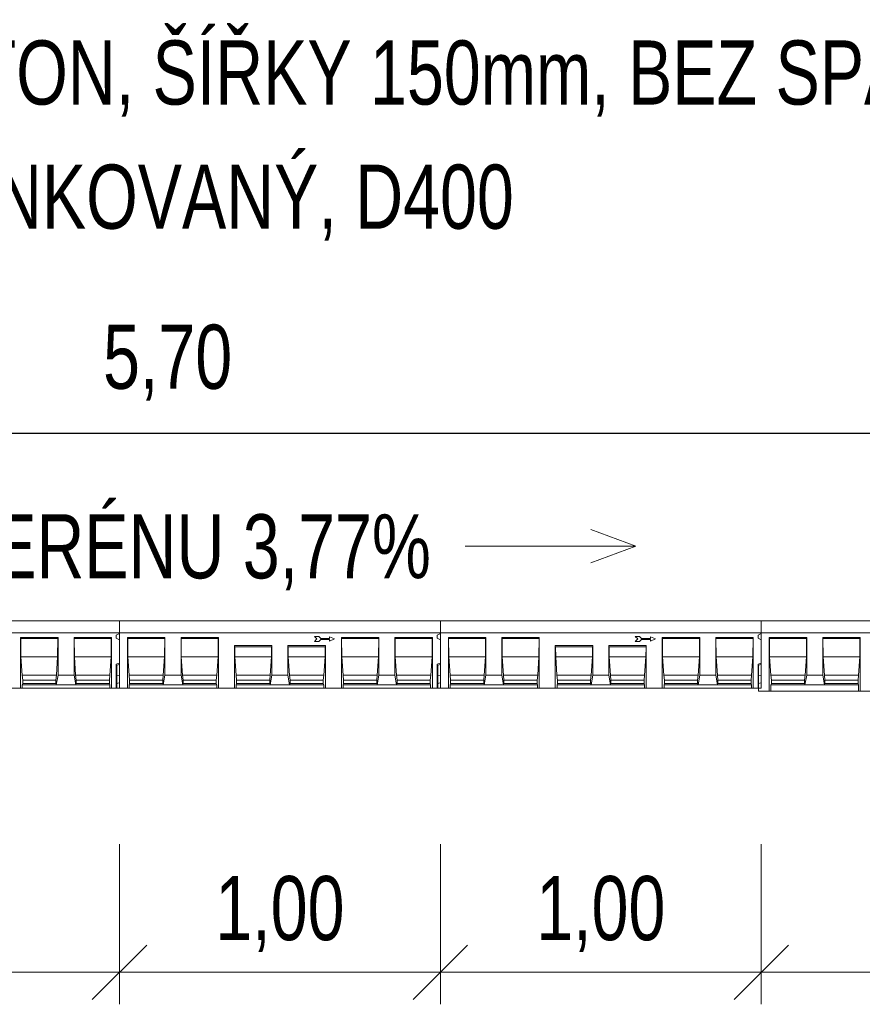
# Model space of a CAD drawing. Header units: metres. Extents: x 132658.5 to 132700.5, y 77167.9 to 77197.6.
# Tile 12 of 23: x 132663.8 to 132666.5, y 77187.1 to 77190.2. Entities that reach past the tile are written whole.
import ezdxf
from ezdxf.enums import TextEntityAlignment as Align

# ---------------------------------------------------------------- set-up
doc = ezdxf.new("R2010")
doc.units = ezdxf.units.M
doc.header["$MEASUREMENT"] = 0
doc.layers.get('0').update_dxf_attribs({"lineweight": 13})
doc.layers.get('DEFPOINTS').update_dxf_attribs({"lineweight": 0})
for name, color, linetype, lineweight in [('DUENN', 4, 'Continuous', 0), ('DUENN-18', 94, 'Continuous', 0), ('KOTY', 7, 'Continuous', 13), ('KRESBA', 6, 'Continuous', 0), ('SICHTBAR', 7, 'Continuous', 0)]:
    doc.layers.add(name, color=color, linetype=linetype, lineweight=lineweight)
doc.styles.add('STYLE-ARIAL', font='arial.ttf')
doc.styles.add('STYLE-ARIAL_CE_-TTF', font='Arial CE -ttf.shx')
doc.dimstyles.new('250', dxfattribs={"dimtxt": 0.5, "dimasz": 0.5, "dimexe": 0.25, "dimexo": 0.25, "dimgap": 0.25, "dimtad": 1, "dimdec": 0, "dimlfac": 1000, "dimdsep": 46, "dimtxsty": 'STYLE-ARIAL_CE_-TTF', "dimblk": 'KOTA_ZN250_1.0', "dimcen": 0, "dimadec": 4, "dimazin": 3, "dimtfac": 1, "dimtdec": 0, "dimtofl": 0, "dimtmove": 2, "dimatfit": 1, "dimldrblk": 'OBLIQUE', "dimfxl": 0, "dimfrac": 2, "dimtolj": 1, "dimarcsym": 0})

# ---------------------------------------------------------------- blocks, each defined once
blk = doc.blocks.new('KOTA_ZN250')
at = {"color": 0, "linetype": 'ByBlock', "lineweight": -2, "ltscale": 0.25}
for p, q in [((0, -0.25), (0, 0.25)), ((0.2121, 0.2121), (-0.2121, -0.2121)), ((-0.25, 0), (0.25, 0))]:
    blk.add_line(p, q, dxfattribs=at)
blk = doc.blocks.new('KOTA_ZN250_1.0')
blk.add_line((0, 0), (-1, 0))
at = {"layer": 'KOTY', "ltscale": 0.25}
for p, q in [((0, -0.5), (0, 0.5)), ((0.424, 0.424), (-0.424, -0.424)), ((-0.5, 0), (0.5, 0))]:
    blk.add_line(p, q, dxfattribs=at)
blk = doc.blocks.new('*D111')
at = {"layer": 'DEFPOINTS', "color": 0, "linetype": 'Continuous', "lineweight": 13}
for p in [(132667.1499, 77188.8924), (132661.4499, 77188.308), (132667.1499, 77188.308)]:
    blk.add_point(p, dxfattribs=at)
at = {"layer": 'KOTY', "linetype": 'Continuous'}
for p, q in [((132661.4499, 77188.408), (132661.4499, 77188.9924)), ((132667.1499, 77188.408), (132667.1499, 77188.9924))]:
    blk.add_line(p, q, dxfattribs=at)
at = {"layer": 'KOTY', "color": 0, "linetype": 'Continuous', "lineweight": -2}
blk.add_line((132661.6499, 77188.8924), (132666.9499, 77188.8924), dxfattribs=at)
at = {"layer": 'KOTY', "color": 0, "linetype": 'Continuous', "lineweight": -2, "xscale": 0.2, "yscale": 0.2, "zscale": 0.2, "rotation": 180}
blk.add_blockref('KOTA_ZN250_1.0', (132661.4499, 77188.8924), dxfattribs=at)
at = {"layer": 'KOTY', "color": 0, "linetype": 'Continuous', "lineweight": -2, "xscale": 0.2, "yscale": 0.2, "zscale": 0.2}
blk.add_blockref('KOTA_ZN250_1.0', (132667.1499, 77188.8924), dxfattribs=at)
at = {"layer": 'KOTY', "color": 0, "linetype": 'Continuous', "lineweight": 13, "insert": (132664.2999, 77189.1126), "char_height": 0.2, "attachment_point": 5, "style": 'STYLE-ARIAL'}
blk.add_mtext('\\A1;\\H1x;\\W0.74;5,70', dxfattribs=at)
blk = doc.blocks.new('_Oblique')
at = {"color": 0, "linetype": 'ByBlock', "lineweight": -2}
blk.add_line((0.5, 0.5), (-0.5, -0.5), dxfattribs=at)

msp = doc.modelspace()

# ---------------------------------------------------------------- linework, layer by layer
at = {"layer": 'DUENN', "color": 7, "lineweight": 0, "ltscale": 0.001}
for p, q in [((132664.7708, 77188.2593), (132664.7572, 77188.2593)), ((132664.7572, 77188.2593), (132664.7651, 77188.2515)), ((132664.7651, 77188.2515), (132664.7572, 77188.2436)), ((132664.7572, 77188.2436), (132664.7708, 77188.2436)), ((132664.7771, 77188.253), (132664.7708, 77188.2593)), ((132664.7708, 77188.2436), (132664.7771, 77188.2499)), ((132664.8044, 77188.253), (132664.7771, 77188.253)), ((132664.7771, 77188.2499), (132664.8044, 77188.2499)), ((132664.8202, 77188.2515), (132664.8044, 77188.2583)), ((132664.8044, 77188.2583), (132664.8044, 77188.253)), ((132664.8044, 77188.2446), (132664.8202, 77188.2515)), ((132664.8044, 77188.2499), (132664.8044, 77188.2446)), ((132665.7708, 77188.2593), (132665.7572, 77188.2593)), ((132665.7572, 77188.2593), (132665.7651, 77188.2515)), ((132665.7651, 77188.2515), (132665.7572, 77188.2436)), ((132665.7572, 77188.2436), (132665.7708, 77188.2436)), ((132665.7771, 77188.253), (132665.7708, 77188.2593)), ((132665.7708, 77188.2436), (132665.7771, 77188.2499)), ((132665.8044, 77188.253), (132665.7771, 77188.253)), ((132665.7771, 77188.2499), (132665.8044, 77188.2499)), ((132665.8202, 77188.2515), (132665.8044, 77188.2583)), ((132665.8044, 77188.2583), (132665.8044, 77188.253)), ((132665.8044, 77188.2446), (132665.8202, 77188.2515)), ((132665.8044, 77188.2499), (132665.8044, 77188.2446))]:
    msp.add_line(p, q, dxfattribs=at)
at = {"layer": 'DUENN-18', "color": 7, "linetype": 'Continuous', "lineweight": 0, "ltscale": 0.001}
for p, q in [((132663.9583, 77188.256), (132663.8416, 77188.256)), ((132663.8421, 77188.253), (132663.8416, 77188.256)), ((132663.8416, 77188.098), (132663.8416, 77188.256)), ((132663.8421, 77188.253), (132663.9577, 77188.253)), ((132663.8427, 77188.1955), (132663.8421, 77188.253)), ((132663.9577, 77188.253), (132663.9572, 77188.1955)), ((132663.9583, 77188.256), (132663.9577, 77188.253)), ((132663.9583, 77188.138), (132663.9583, 77188.256)), ((132664.1249, 77188.256), (132664.0083, 77188.256)), ((132664.0088, 77188.253), (132664.0083, 77188.256)), ((132664.0083, 77188.138), (132664.0083, 77188.256)), ((132664.0088, 77188.253), (132664.1244, 77188.253)), ((132664.0093, 77188.1955), (132664.0088, 77188.253)), ((132664.1244, 77188.253), (132664.1239, 77188.1955)), ((132664.1249, 77188.256), (132664.1244, 77188.253)), ((132664.1249, 77188.098), (132664.1249, 77188.256)), ((132664.2916, 77188.256), (132664.1749, 77188.256)), ((132664.1755, 77188.253), (132664.1749, 77188.256)), ((132664.1749, 77188.098), (132664.1749, 77188.256)), ((132664.1755, 77188.253), (132664.291, 77188.253)), ((132664.176, 77188.1955), (132664.1755, 77188.253)), ((132664.291, 77188.253), (132664.2905, 77188.1955)), ((132664.2916, 77188.256), (132664.291, 77188.253)), ((132664.2916, 77188.256), (132664.2916, 77188.138)), ((132664.4582, 77188.256), (132664.3416, 77188.256)), ((132664.3421, 77188.253), (132664.3416, 77188.256)), ((132664.3416, 77188.138), (132664.3416, 77188.256)), ((132664.3421, 77188.253), (132664.4577, 77188.253)), ((132664.3426, 77188.1955), (132664.3421, 77188.253)), ((132664.4577, 77188.253), (132664.4572, 77188.1955)), ((132664.4582, 77188.256), (132664.4577, 77188.253)), ((132664.4582, 77188.256), (132664.4582, 77188.098)), ((132664.5082, 77188.098), (132664.5082, 77188.231)), ((132664.5082, 77188.231), (132664.509, 77188.2266)), ((132664.5082, 77188.231), (132664.6249, 77188.231)), ((132664.6241, 77188.2266), (132664.6249, 77188.231)), ((132664.6249, 77188.231), (132664.6249, 77188.138)), ((132664.6749, 77188.138), (132664.6749, 77188.231)), ((132664.6749, 77188.231), (132664.6757, 77188.2266)), ((132664.6749, 77188.231), (132664.7916, 77188.231)), ((132664.7908, 77188.2266), (132664.7916, 77188.231)), ((132664.7916, 77188.231), (132664.7916, 77188.098)), ((132664.9583, 77188.256), (132664.8416, 77188.256)), ((132664.8421, 77188.253), (132664.8416, 77188.256)), ((132664.8416, 77188.098), (132664.8416, 77188.256)), ((132664.8421, 77188.253), (132664.9577, 77188.253)), ((132664.8426, 77188.1955), (132664.8421, 77188.253)), ((132664.9577, 77188.253), (132664.9572, 77188.1955)), ((132664.9583, 77188.256), (132664.9577, 77188.253)), ((132664.9583, 77188.138), (132664.9583, 77188.256)), ((132665.1249, 77188.256), (132665.0083, 77188.256)), ((132665.0088, 77188.253), (132665.0083, 77188.256)), ((132665.0083, 77188.138), (132665.0083, 77188.256)), ((132665.0088, 77188.253), (132665.1244, 77188.253)), ((132665.0093, 77188.1955), (132665.0088, 77188.253)), ((132665.1244, 77188.253), (132665.1239, 77188.1955)), ((132665.1249, 77188.256), (132665.1244, 77188.253)), ((132665.1249, 77188.098), (132665.1249, 77188.256)), ((132665.2916, 77188.256), (132665.1749, 77188.256)), ((132665.1754, 77188.253), (132665.1749, 77188.256)), ((132665.1749, 77188.098), (132665.1749, 77188.256)), ((132665.1754, 77188.253), (132665.291, 77188.253)), ((132665.176, 77188.1955), (132665.1754, 77188.253)), ((132665.291, 77188.253), (132665.2905, 77188.1955)), ((132665.2916, 77188.256), (132665.291, 77188.253)), ((132665.2916, 77188.256), (132665.2916, 77188.138)), ((132665.4582, 77188.256), (132665.3416, 77188.256)), ((132665.3421, 77188.253), (132665.3416, 77188.256)), ((132665.3416, 77188.138), (132665.3416, 77188.256)), ((132665.3421, 77188.253), (132665.4577, 77188.253)), ((132665.3426, 77188.1955), (132665.3421, 77188.253)), ((132665.4577, 77188.253), (132665.4572, 77188.1955)), ((132665.4582, 77188.256), (132665.4577, 77188.253)), ((132665.4582, 77188.256), (132665.4582, 77188.098)), ((132665.5082, 77188.098), (132665.5082, 77188.231)), ((132665.5082, 77188.231), (132665.509, 77188.2266)), ((132665.5082, 77188.231), (132665.6249, 77188.231)), ((132665.6241, 77188.2266), (132665.6249, 77188.231)), ((132665.6249, 77188.231), (132665.6249, 77188.138)), ((132665.6749, 77188.138), (132665.6749, 77188.231)), ((132665.6749, 77188.231), (132665.6757, 77188.2266)), ((132665.6749, 77188.231), (132665.7916, 77188.231)), ((132665.7908, 77188.2266), (132665.7916, 77188.231)), ((132665.7916, 77188.231), (132665.7916, 77188.098)), ((132665.9582, 77188.256), (132665.8416, 77188.256)), ((132665.8421, 77188.253), (132665.8416, 77188.256)), ((132665.8416, 77188.098), (132665.8416, 77188.256)), ((132665.8421, 77188.253), (132665.9577, 77188.253)), ((132665.8426, 77188.1955), (132665.8421, 77188.253)), ((132665.9577, 77188.253), (132665.9572, 77188.1955)), ((132665.9582, 77188.256), (132665.9577, 77188.253)), ((132665.9582, 77188.138), (132665.9582, 77188.256)), ((132666.1249, 77188.256), (132666.0082, 77188.256)), ((132666.0088, 77188.253), (132666.0082, 77188.256)), ((132666.0082, 77188.138), (132666.0082, 77188.256)), ((132666.0088, 77188.253), (132666.1244, 77188.253)), ((132666.0093, 77188.1955), (132666.0088, 77188.253)), ((132666.1244, 77188.253), (132666.1238, 77188.1955)), ((132666.1249, 77188.256), (132666.1244, 77188.253)), ((132666.1249, 77188.098), (132666.1249, 77188.256)), ((132666.1749, 77188.088), (132666.1749, 77188.256)), ((132666.1754, 77188.253), (132666.1749, 77188.256)), ((132666.2916, 77188.256), (132666.1749, 77188.256)), ((132666.176, 77188.1955), (132666.1754, 77188.253)), ((132666.1754, 77188.253), (132666.291, 77188.253)), ((132666.291, 77188.253), (132666.2905, 77188.1955)), ((132666.2916, 77188.256), (132666.291, 77188.253)), ((132666.2916, 77188.256), (132666.2916, 77188.138)), ((132666.3416, 77188.138), (132666.3416, 77188.256)), ((132666.3421, 77188.253), (132666.3416, 77188.256)), ((132666.4582, 77188.256), (132666.3416, 77188.256)), ((132666.3426, 77188.1955), (132666.3421, 77188.253)), ((132666.3421, 77188.253), (132666.4577, 77188.253)), ((132666.4577, 77188.253), (132666.4572, 77188.1955)), ((132666.4582, 77188.256), (132666.4577, 77188.253)), ((132666.4582, 77188.256), (132666.4582, 77188.088)), ((132664.5093, 77188.1955), (132664.509, 77188.2266)), ((132664.509, 77188.2266), (132664.6241, 77188.2266)), ((132664.6241, 77188.2266), (132664.6239, 77188.1955)), ((132664.676, 77188.1955), (132664.6757, 77188.2266)), ((132664.6757, 77188.2266), (132664.7908, 77188.2266)), ((132664.7908, 77188.2266), (132664.7905, 77188.1955)), ((132665.5093, 77188.1955), (132665.509, 77188.2266)), ((132665.509, 77188.2266), (132665.6241, 77188.2266)), ((132665.6241, 77188.2266), (132665.6238, 77188.1955)), ((132665.676, 77188.1955), (132665.6757, 77188.2266)), ((132665.6757, 77188.2266), (132665.7908, 77188.2266)), ((132665.7908, 77188.2266), (132665.7905, 77188.1955)), ((132663.8427, 77188.1955), (132663.9572, 77188.1955)), ((132663.8467, 77188.138), (132663.8427, 77188.1955)), ((132663.9572, 77188.1955), (132663.9532, 77188.138)), ((132664.0093, 77188.1955), (132664.1239, 77188.1955)), ((132664.0133, 77188.138), (132664.0093, 77188.1955)), ((132664.1239, 77188.1955), (132664.1198, 77188.138)), ((132664.176, 77188.1955), (132664.2905, 77188.1955)), ((132664.18, 77188.138), (132664.176, 77188.1955)), ((132664.2905, 77188.1955), (132664.2865, 77188.138)), ((132664.3426, 77188.1955), (132664.4572, 77188.1955)), ((132664.3467, 77188.138), (132664.3426, 77188.1955)), ((132664.4572, 77188.1955), (132664.4532, 77188.138)), ((132664.5093, 77188.1955), (132664.6239, 77188.1955)), ((132664.5133, 77188.138), (132664.5093, 77188.1955)), ((132664.6239, 77188.1955), (132664.6198, 77188.138)), ((132664.676, 77188.1955), (132664.7905, 77188.1955)), ((132664.68, 77188.138), (132664.676, 77188.1955)), ((132664.7905, 77188.1955), (132664.7865, 77188.138)), ((132664.8426, 77188.1955), (132664.9572, 77188.1955)), ((132664.8467, 77188.138), (132664.8426, 77188.1955)), ((132664.9572, 77188.1955), (132664.9532, 77188.138)), ((132665.0093, 77188.1955), (132665.1239, 77188.1955)), ((132665.0133, 77188.138), (132665.0093, 77188.1955)), ((132665.1239, 77188.1955), (132665.1198, 77188.138)), ((132665.176, 77188.1955), (132665.2905, 77188.1955)), ((132665.18, 77188.138), (132665.176, 77188.1955)), ((132665.2905, 77188.1955), (132665.2865, 77188.138)), ((132665.3426, 77188.1955), (132665.4572, 77188.1955)), ((132665.3467, 77188.138), (132665.3426, 77188.1955)), ((132665.4572, 77188.1955), (132665.4532, 77188.138)), ((132665.5093, 77188.1955), (132665.6238, 77188.1955)), ((132665.5133, 77188.138), (132665.5093, 77188.1955)), ((132665.6238, 77188.1955), (132665.6198, 77188.138)), ((132665.676, 77188.1955), (132665.7905, 77188.1955)), ((132665.68, 77188.138), (132665.676, 77188.1955)), ((132665.7905, 77188.1955), (132665.7865, 77188.138)), ((132665.8426, 77188.1955), (132665.9572, 77188.1955)), ((132665.8467, 77188.138), (132665.8426, 77188.1955)), ((132665.9572, 77188.1955), (132665.9532, 77188.138)), ((132666.0093, 77188.1955), (132666.1238, 77188.1955)), ((132666.0133, 77188.138), (132666.0093, 77188.1955)), ((132666.1238, 77188.1955), (132666.1198, 77188.138)), ((132666.18, 77188.138), (132666.176, 77188.1955)), ((132666.176, 77188.1955), (132666.2905, 77188.1955)), ((132666.2905, 77188.1955), (132666.2865, 77188.138)), ((132666.3466, 77188.138), (132666.3426, 77188.1955)), ((132666.3426, 77188.1955), (132666.4572, 77188.1955)), ((132666.4572, 77188.1955), (132666.4531, 77188.138)), ((132663.8467, 77188.138), (132663.9532, 77188.138)), ((132663.8482, 77188.123), (132663.8467, 77188.138)), ((132663.9532, 77188.138), (132663.9516, 77188.123)), ((132663.9583, 77188.138), (132663.953, 77188.108)), ((132664.0083, 77188.138), (132663.9583, 77188.138)), ((132664.0136, 77188.108), (132664.0083, 77188.138)), ((132664.0133, 77188.138), (132664.1198, 77188.138)), ((132664.0149, 77188.123), (132664.0133, 77188.138)), ((132664.1198, 77188.138), (132664.1183, 77188.123)), ((132664.18, 77188.138), (132664.2865, 77188.138)), ((132664.1815, 77188.123), (132664.18, 77188.138)), ((132664.2865, 77188.138), (132664.285, 77188.123)), ((132664.2916, 77188.138), (132664.2863, 77188.108)), ((132664.3416, 77188.138), (132664.2916, 77188.138)), ((132664.3469, 77188.108), (132664.3416, 77188.138)), ((132664.3467, 77188.138), (132664.4532, 77188.138)), ((132664.3482, 77188.123), (132664.3467, 77188.138)), ((132664.4532, 77188.138), (132664.4516, 77188.123)), ((132664.5133, 77188.138), (132664.6198, 77188.138)), ((132664.5149, 77188.123), (132664.5133, 77188.138)), ((132664.6198, 77188.138), (132664.6183, 77188.123)), ((132664.6249, 77188.138), (132664.6196, 77188.108)), ((132664.6749, 77188.138), (132664.6249, 77188.138)), ((132664.6802, 77188.108), (132664.6749, 77188.138)), ((132664.68, 77188.138), (132664.7865, 77188.138)), ((132664.6815, 77188.123), (132664.68, 77188.138)), ((132664.7865, 77188.138), (132664.785, 77188.123)), ((132664.8467, 77188.138), (132664.9532, 77188.138)), ((132664.8482, 77188.123), (132664.8467, 77188.138)), ((132664.9532, 77188.138), (132664.9516, 77188.123)), ((132664.9583, 77188.138), (132664.953, 77188.108)), ((132665.0083, 77188.138), (132664.9583, 77188.138)), ((132665.0135, 77188.108), (132665.0083, 77188.138)), ((132665.0133, 77188.138), (132665.1198, 77188.138)), ((132665.0149, 77188.123), (132665.0133, 77188.138)), ((132665.1198, 77188.138), (132665.1183, 77188.123)), ((132665.18, 77188.138), (132665.2865, 77188.138)), ((132665.1815, 77188.123), (132665.18, 77188.138)), ((132665.2865, 77188.138), (132665.285, 77188.123)), ((132665.2916, 77188.138), (132665.2863, 77188.108)), ((132665.3416, 77188.138), (132665.2916, 77188.138)), ((132665.3469, 77188.108), (132665.3416, 77188.138)), ((132665.3467, 77188.138), (132665.4532, 77188.138)), ((132665.3482, 77188.123), (132665.3467, 77188.138)), ((132665.4532, 77188.138), (132665.4516, 77188.123)), ((132665.5133, 77188.138), (132665.6198, 77188.138)), ((132665.5148, 77188.123), (132665.5133, 77188.138)), ((132665.6198, 77188.138), (132665.6183, 77188.123)), ((132665.6249, 77188.138), (132665.6196, 77188.108)), ((132665.6749, 77188.138), (132665.6249, 77188.138)), ((132665.6802, 77188.108), (132665.6749, 77188.138)), ((132665.68, 77188.138), (132665.7865, 77188.138)), ((132665.6815, 77188.123), (132665.68, 77188.138)), ((132665.7865, 77188.138), (132665.785, 77188.123)), ((132665.8467, 77188.138), (132665.9532, 77188.138)), ((132665.8482, 77188.123), (132665.8467, 77188.138)), ((132665.9532, 77188.138), (132665.9516, 77188.123)), ((132665.9582, 77188.138), (132665.953, 77188.108)), ((132666.0082, 77188.138), (132665.9582, 77188.138)), ((132666.0135, 77188.108), (132666.0082, 77188.138)), ((132666.0133, 77188.138), (132666.1198, 77188.138)), ((132666.0149, 77188.123), (132666.0133, 77188.138)), ((132666.1198, 77188.138), (132666.1183, 77188.123)), ((132666.1815, 77188.123), (132666.18, 77188.138)), ((132666.18, 77188.138), (132666.2865, 77188.138)), ((132666.2865, 77188.138), (132666.2849, 77188.123)), ((132666.2916, 77188.138), (132666.2863, 77188.108)), ((132666.3416, 77188.138), (132666.2916, 77188.138)), ((132666.3468, 77188.108), (132666.3416, 77188.138)), ((132666.3482, 77188.123), (132666.3466, 77188.138)), ((132666.3466, 77188.138), (132666.4531, 77188.138)), ((132666.4531, 77188.138), (132666.4516, 77188.123)), ((132663.8469, 77188.108), (132663.8482, 77188.1123)), ((132663.8469, 77188.108), (132663.953, 77188.108)), ((132663.8469, 77188.098), (132663.8469, 77188.108)), ((132663.8482, 77188.123), (132663.9516, 77188.123)), ((132663.8482, 77188.1123), (132663.8482, 77188.123)), ((132663.8482, 77188.1123), (132663.9516, 77188.1123)), ((132663.9516, 77188.123), (132663.9516, 77188.1123)), ((132663.9516, 77188.1123), (132663.953, 77188.108)), ((132663.953, 77188.108), (132664.0136, 77188.108)), ((132664.0136, 77188.108), (132664.0149, 77188.1123)), ((132664.0136, 77188.108), (132664.1196, 77188.108)), ((132664.0149, 77188.123), (132664.1183, 77188.123)), ((132664.0149, 77188.1123), (132664.0149, 77188.123)), ((132664.0149, 77188.1123), (132664.1183, 77188.1123)), ((132664.1183, 77188.123), (132664.1183, 77188.1123)), ((132664.1183, 77188.1123), (132664.1196, 77188.108)), ((132664.1196, 77188.108), (132664.1196, 77188.098)), ((132664.1802, 77188.108), (132664.1815, 77188.1123)), ((132664.1802, 77188.108), (132664.2863, 77188.108)), ((132664.1802, 77188.098), (132664.1802, 77188.108)), ((132664.1815, 77188.123), (132664.285, 77188.123)), ((132664.1815, 77188.1123), (132664.1815, 77188.123)), ((132664.1815, 77188.1123), (132664.285, 77188.1123)), ((132664.285, 77188.123), (132664.285, 77188.1123)), ((132664.285, 77188.1123), (132664.2863, 77188.108)), ((132664.2863, 77188.108), (132664.3469, 77188.108)), ((132664.3469, 77188.108), (132664.3482, 77188.1123)), ((132664.3469, 77188.108), (132664.453, 77188.108)), ((132664.3482, 77188.123), (132664.4516, 77188.123)), ((132664.3482, 77188.1123), (132664.3482, 77188.123)), ((132664.3482, 77188.1123), (132664.4516, 77188.1123)), ((132664.4516, 77188.123), (132664.4516, 77188.1123)), ((132664.4516, 77188.1123), (132664.453, 77188.108)), ((132664.453, 77188.108), (132664.453, 77188.098)), ((132664.5135, 77188.108), (132664.5149, 77188.1123)), ((132664.5135, 77188.108), (132664.6196, 77188.108)), ((132664.5135, 77188.098), (132664.5135, 77188.108)), ((132664.5149, 77188.123), (132664.6183, 77188.123)), ((132664.5149, 77188.1123), (132664.5149, 77188.123)), ((132664.5149, 77188.1123), (132664.6183, 77188.1123)), ((132664.6183, 77188.123), (132664.6183, 77188.1123)), ((132664.6183, 77188.1123), (132664.6196, 77188.108)), ((132664.6196, 77188.108), (132664.6802, 77188.108)), ((132664.6802, 77188.108), (132664.6815, 77188.1123)), ((132664.6802, 77188.108), (132664.7863, 77188.108)), ((132664.6815, 77188.123), (132664.785, 77188.123)), ((132664.6815, 77188.1123), (132664.6815, 77188.123)), ((132664.6815, 77188.1123), (132664.785, 77188.1123)), ((132664.785, 77188.123), (132664.785, 77188.1123)), ((132664.785, 77188.1123), (132664.7863, 77188.108)), ((132664.7863, 77188.108), (132664.7863, 77188.098)), ((132664.8469, 77188.108), (132664.8482, 77188.1123)), ((132664.8469, 77188.108), (132664.953, 77188.108)), ((132664.8469, 77188.098), (132664.8469, 77188.108)), ((132664.8482, 77188.123), (132664.9516, 77188.123)), ((132664.8482, 77188.1123), (132664.8482, 77188.123)), ((132664.8482, 77188.1123), (132664.9516, 77188.1123)), ((132664.9516, 77188.123), (132664.9516, 77188.1123)), ((132664.9516, 77188.1123), (132664.953, 77188.108)), ((132664.953, 77188.108), (132665.0135, 77188.108)), ((132665.0135, 77188.108), (132665.0149, 77188.1123)), ((132665.0135, 77188.108), (132665.1196, 77188.108)), ((132665.0149, 77188.123), (132665.1183, 77188.123)), ((132665.0149, 77188.1123), (132665.0149, 77188.123)), ((132665.0149, 77188.1123), (132665.1183, 77188.1123)), ((132665.1183, 77188.123), (132665.1183, 77188.1123)), ((132665.1183, 77188.1123), (132665.1196, 77188.108)), ((132665.1196, 77188.108), (132665.1196, 77188.098)), ((132665.1802, 77188.108), (132665.1815, 77188.1123)), ((132665.1802, 77188.108), (132665.2863, 77188.108)), ((132665.1802, 77188.098), (132665.1802, 77188.108)), ((132665.1815, 77188.123), (132665.285, 77188.123)), ((132665.1815, 77188.1123), (132665.1815, 77188.123)), ((132665.1815, 77188.1123), (132665.285, 77188.1123)), ((132665.285, 77188.123), (132665.285, 77188.1123)), ((132665.285, 77188.1123), (132665.2863, 77188.108)), ((132665.2863, 77188.108), (132665.3469, 77188.108)), ((132665.3469, 77188.108), (132665.3482, 77188.1123)), ((132665.3469, 77188.108), (132665.4529, 77188.108)), ((132665.3482, 77188.123), (132665.4516, 77188.123)), ((132665.3482, 77188.1123), (132665.3482, 77188.123)), ((132665.3482, 77188.1123), (132665.4516, 77188.1123)), ((132665.4516, 77188.123), (132665.4516, 77188.1123)), ((132665.4516, 77188.1123), (132665.4529, 77188.108)), ((132665.4529, 77188.108), (132665.4529, 77188.098)), ((132665.5135, 77188.108), (132665.5148, 77188.1123)), ((132665.5135, 77188.108), (132665.6196, 77188.108)), ((132665.5135, 77188.098), (132665.5135, 77188.108)), ((132665.5148, 77188.123), (132665.6183, 77188.123)), ((132665.5148, 77188.1123), (132665.5148, 77188.123)), ((132665.5148, 77188.1123), (132665.6183, 77188.1123)), ((132665.6183, 77188.123), (132665.6183, 77188.1123)), ((132665.6183, 77188.1123), (132665.6196, 77188.108)), ((132665.6196, 77188.108), (132665.6802, 77188.108)), ((132665.6802, 77188.108), (132665.6815, 77188.1123)), ((132665.6802, 77188.108), (132665.7863, 77188.108)), ((132665.6815, 77188.123), (132665.785, 77188.123)), ((132665.6815, 77188.1123), (132665.6815, 77188.123)), ((132665.6815, 77188.1123), (132665.785, 77188.1123)), ((132665.785, 77188.123), (132665.785, 77188.1123)), ((132665.785, 77188.1123), (132665.7863, 77188.108)), ((132665.7863, 77188.108), (132665.7863, 77188.098)), ((132665.8469, 77188.108), (132665.8482, 77188.1123)), ((132665.8469, 77188.108), (132665.953, 77188.108)), ((132665.8469, 77188.098), (132665.8469, 77188.108)), ((132665.8482, 77188.123), (132665.9516, 77188.123)), ((132665.8482, 77188.1123), (132665.8482, 77188.123)), ((132665.8482, 77188.1123), (132665.9516, 77188.1123)), ((132665.9516, 77188.123), (132665.9516, 77188.1123)), ((132665.9516, 77188.1123), (132665.953, 77188.108)), ((132665.953, 77188.108), (132666.0135, 77188.108)), ((132666.0135, 77188.108), (132666.0149, 77188.1123)), ((132666.0135, 77188.108), (132666.1196, 77188.108)), ((132666.0149, 77188.123), (132666.1183, 77188.123)), ((132666.0149, 77188.1123), (132666.0149, 77188.123)), ((132666.0149, 77188.1123), (132666.1183, 77188.1123)), ((132666.1183, 77188.123), (132666.1183, 77188.1123)), ((132666.1183, 77188.1123), (132666.1196, 77188.108)), ((132666.1196, 77188.108), (132666.1196, 77188.098)), ((132666.1802, 77188.108), (132666.1815, 77188.1123)), ((132666.1802, 77188.088), (132666.1802, 77188.108)), ((132666.1802, 77188.108), (132666.2863, 77188.108)), ((132666.1815, 77188.1123), (132666.1815, 77188.123)), ((132666.1815, 77188.123), (132666.2849, 77188.123)), ((132666.1815, 77188.1123), (132666.2849, 77188.1123)), ((132666.2849, 77188.123), (132666.2849, 77188.1123)), ((132666.2849, 77188.1123), (132666.2863, 77188.108)), ((132666.2863, 77188.108), (132666.3468, 77188.108)), ((132666.3468, 77188.108), (132666.3482, 77188.1123)), ((132666.3468, 77188.108), (132666.4529, 77188.108)), ((132666.3482, 77188.1123), (132666.3482, 77188.123)), ((132666.3482, 77188.123), (132666.4516, 77188.123)), ((132666.3482, 77188.1123), (132666.4516, 77188.1123)), ((132666.4516, 77188.123), (132666.4516, 77188.1123)), ((132666.4516, 77188.1123), (132666.4529, 77188.108)), ((132666.4529, 77188.108), (132666.4529, 77188.088))]:
    msp.add_line(p, q, dxfattribs=at)
at = {"layer": 'KOTY', "linetype": 'Continuous'}
for p, q in [((132664.1499, 77187.6113), (132664.1499, 77187.112)), ((132665.1499, 77187.6113), (132665.1499, 77187.112)), ((132666.1499, 77187.6113), (132666.1499, 77187.112))]:
    msp.add_line(p, q, dxfattribs=at)
at = {"layer": 'KOTY', "color": 7, "linetype": 'Continuous', "lineweight": 13}
for p, q in [((132663.1499, 77187.212), (132664.1499, 77187.212)), ((132664.1499, 77187.212), (132665.1499, 77187.212)), ((132665.1499, 77187.212), (132666.1499, 77187.212)), ((132666.1499, 77187.212), (132667.1499, 77187.212))]:
    msp.add_line(p, q, dxfattribs=at)
at = {"layer": 'KRESBA', "color": 7, "lineweight": 13, "ltscale": 0.25}
for p, q in [((132665.7588, 77188.5401), (132665.6184, 77188.592)), ((132665.2267, 77188.5401), (132665.7588, 77188.5401)), ((132665.7588, 77188.5401), (132665.6184, 77188.4882))]:
    msp.add_line(p, q, dxfattribs=at)
at = {"layer": 'SICHTBAR', "color": 7, "linetype": 'Continuous', "lineweight": 0, "ltscale": 0.001}
for p, q in [((132663.1499, 77188.308), (132664.1499, 77188.308)), ((132664.1499, 77188.308), (132665.1499, 77188.308)), ((132665.1499, 77188.308), (132666.1499, 77188.308)), ((132666.1499, 77188.308), (132667.1499, 77188.308)), ((132663.1499, 77188.27), (132664.1499, 77188.27)), ((132664.1499, 77188.2683), (132664.1399, 77188.2629)), ((132664.1399, 77188.2629), (132664.1399, 77188.2537)), ((132664.1499, 77188.27), (132665.1499, 77188.27)), ((132664.1499, 77188.2683), (132664.1499, 77188.27)), ((132665.1499, 77188.2683), (132665.1399, 77188.2629)), ((132665.1399, 77188.2629), (132665.1399, 77188.2537)), ((132665.1499, 77188.27), (132666.1499, 77188.27)), ((132665.1499, 77188.2683), (132665.1499, 77188.27)), ((132666.1499, 77188.2683), (132666.1399, 77188.2629)), ((132666.1399, 77188.2629), (132666.1399, 77188.2537)), ((132666.1499, 77188.2683), (132666.1499, 77188.27)), ((132666.1499, 77188.27), (132667.1499, 77188.27)), ((132664.1399, 77188.2537), (132664.1499, 77188.2483)), ((132665.1399, 77188.2537), (132665.1499, 77188.2483)), ((132666.1399, 77188.2537), (132666.1499, 77188.2483)), ((132664.1499, 77188.1756), (132664.1399, 77188.173)), ((132664.1399, 77188.173), (132664.1399, 77188.098)), ((132664.1499, 77188.172), (132664.1419, 77188.1698)), ((132664.1419, 77188.1698), (132664.1419, 77188.098)), ((132665.1499, 77188.1756), (132665.1399, 77188.173)), ((132665.1399, 77188.173), (132665.1399, 77188.098)), ((132665.1499, 77188.172), (132665.1419, 77188.1698)), ((132665.1419, 77188.1698), (132665.1419, 77188.098)), ((132666.1499, 77188.1756), (132666.1399, 77188.173)), ((132666.1399, 77188.173), (132666.1399, 77188.098)), ((132666.1499, 77188.172), (132666.1419, 77188.1698)), ((132666.1419, 77188.1698), (132666.1419, 77188.088)), ((132664.1399, 77188.137), (132664.1499, 77188.1381)), ((132665.1399, 77188.137), (132665.1499, 77188.1381)), ((132666.1399, 77188.137), (132666.1499, 77188.1381)), ((132664.1399, 77188.112), (132664.1499, 77188.1147)), ((132665.1399, 77188.112), (132665.1499, 77188.1147)), ((132666.1399, 77188.112), (132666.1499, 77188.1147))]:
    msp.add_line(p, q, dxfattribs=at)
at = {"layer": 'SICHTBAR', "color": 7, "lineweight": 0, "ltscale": 0.001}
for p, q in [((132664.1499, 77188.308), (132664.1499, 77188.172)), ((132664.1499, 77188.308), (132664.1499, 77188.098)), ((132665.1499, 77188.308), (132665.1499, 77188.172)), ((132665.1499, 77188.308), (132665.1499, 77188.098)), ((132666.1499, 77188.308), (132666.1499, 77188.098)), ((132666.1499, 77188.308), (132666.1499, 77188.172)), ((132664.1499, 77188.098), (132663.1419, 77188.098)), ((132665.1499, 77188.098), (132664.1419, 77188.098)), ((132666.1499, 77188.098), (132665.1419, 77188.098)), ((132667.1499, 77188.088), (132666.1419, 77188.088))]:
    msp.add_line(p, q, dxfattribs=at)

# ---------------------------------------------------------------- block references
at = {"layer": 'KOTY', "color": 7, "linetype": 'Continuous', "lineweight": 13, "xscale": 0.3999200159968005, "yscale": 0.3999200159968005}
for p in [(132664.1499, 77187.212), (132665.1499, 77187.212), (132666.1499, 77187.212)]:
    msp.add_blockref('KOTA_ZN250', p, dxfattribs=at)
at = {"layer": 'KOTY', "color": 7, "linetype": 'Continuous', "lineweight": 13, "xscale": 0.3999200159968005, "yscale": 0.3999200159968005, "rotation": 180}
for p in [(132664.1499, 77187.212), (132665.1499, 77187.212), (132666.1499, 77187.212)]:
    msp.add_blockref('KOTA_ZN250', p, dxfattribs=at)

# ---------------------------------------------------------------- texts
at = {"layer": 'KOTY', "color": 7, "linetype": 'Continuous', "lineweight": 13, "style": 'STYLE-ARIAL', "width": 0.74}
for s, p in [('SPÁD TERÉNU 3,77%', (132664.0634, 77188.5401)), ('1,00', (132664.6499, 77187.412)), ('1,00', (132665.6499, 77187.412))]:
    msp.add_text(s, height=0.2, dxfattribs=at).set_placement(p, align=Align.MIDDLE_CENTER)
at = {"layer": 'KRESBA', "color": 7, "style": 'STYLE-ARIAL', "width": 0.74}
for s, p in [('SYSTÉM: POLYMERBETON, ŠÍŘKY 150mm, BEZ SPÁDU DNA', (132661.4501, 77190.0175)), ('ROŠT: MŘÍŽKOVÝ POZINKOVANÝ, D400', (132661.4501, 77189.6304))]:
    msp.add_text(s, height=0.2, dxfattribs=at).set_placement(p, align=Align.MIDDLE_LEFT)

# ---------------------------------------------------------------- dimensions: what is measured, and where the dimension line sits
at = {"layer": 'KOTY', "color": 7, "linetype": 'Continuous', "lineweight": 13}
dim = msp.add_linear_dim(base=(132667.1499, 77188.8924), p1=(132661.4499, 77188.308), p2=(132667.1499, 77188.308), text='\\H1x;\\W0.74;5,70', dimstyle='250', override={"dimscale": 0, "dimtxt": 0.2, "dimasz": 0.2, "dimexe": 0.1, "dimexo": 0.1, "dimgap": 0.1, "dimtxsty": 'STYLE-ARIAL', "dimclre": 256, "dimfrac": 0, "dimlwe": 65535}, dxfattribs=at)
dim.commit()
dim.dimension.update_dxf_attribs({"geometry": '*D111', "text_midpoint": (132664.2999, 77189.1126)})

doc.saveas('drawing.dxf')
